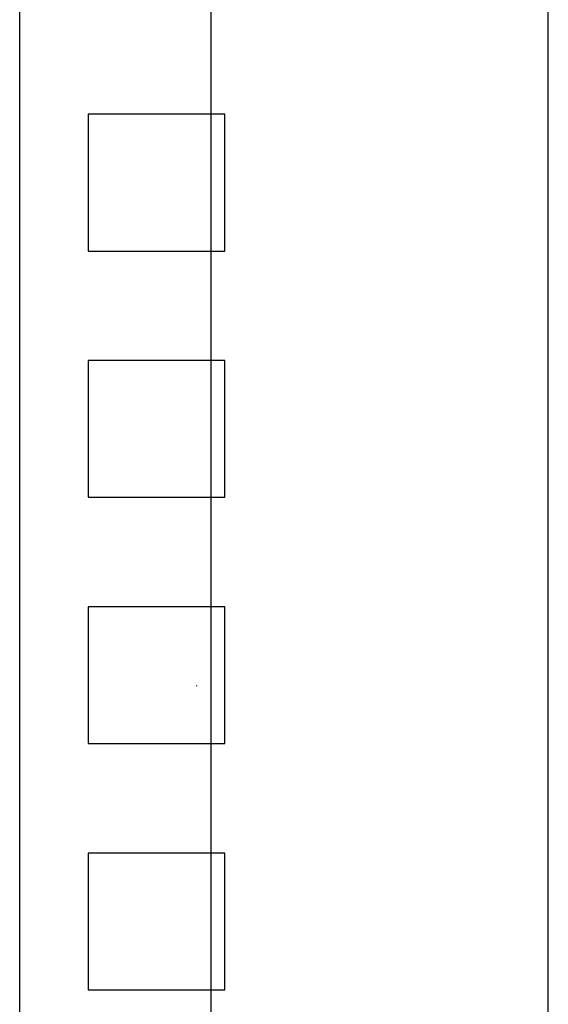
# Model space of a CAD drawing. Header units: millimetres. Extents: x -11513 to 3649, y 2330 to 12522.
# Tile 29 of 75: x -9573 to -9524, y 8247 to 8339. Entities that reach past the tile are written whole.
import ezdxf
from ezdxf.lldxf.tags import DXFTag

# ---------------------------------------------------------------- set-up
doc = ezdxf.new("R2010")
doc.units = ezdxf.units.MM
for name, color, linetype in [('Aparatura', 7, 'Continuous'), ('WG1-00-901-0001-', 7, 'Continuous'), ('WG1-00-923-0035_', 7, 'Continuous')]:
    doc.layers.add(name, color=color, linetype=linetype)
tags = doc.linetypes.add('CENTER2', pattern=[28.575, 19.05, -3.175, 3.175, -3.175]).pattern_tags.tags
tags[10:11] = [DXFTag(74, 4), DXFTag(75, 0), DXFTag(340, '0'), DXFTag(46, 0.0), DXFTag(50, 0.0), DXFTag(44, 0.0), DXFTag(45, 0.0)]
tags[8:9] = [DXFTag(74, 4), DXFTag(75, 0), DXFTag(340, '0'), DXFTag(46, 0.0), DXFTag(50, 0.0), DXFTag(44, 0.0), DXFTag(45, 0.0)]
tags[6:7] = [DXFTag(74, 4), DXFTag(75, 0), DXFTag(340, '0'), DXFTag(46, 0.0), DXFTag(50, 0.0), DXFTag(44, 0.0), DXFTag(45, 0.0)]
tags[4:5] = [DXFTag(74, 4), DXFTag(75, 0), DXFTag(340, '0'), DXFTag(46, 0.0), DXFTag(50, 0.0), DXFTag(44, 0.0), DXFTag(45, 0.0)]

# ---------------------------------------------------------------- blocks, each defined once
blk = doc.blocks.new('rozmieszczenie aparatury cz siłowa')
blk.add_line((800, 152.112), (800, 966.297))
at = {"layer": 'Aparatura', "linetype": 'Continuous'}
blk.add_line((769.22, 40.945), (769.22, 1115.945), dxfattribs=at)
at = {"layer": 'Aparatura'}
blk.add_line((767.909, 550.775), (767.909, 550.708), dxfattribs=at)
at = {"layer": 'WG1-00-901-0001-', "color": 7, "linetype": 'Continuous'}
blk.add_line((800, 0), (800, 845), dxfattribs=at)
at = {"layer": 'WG1-00-923-0035_', "color": 7, "linetype": 'CENTER2'}
blk.add_line((800, 152.112), (800, 966.297), dxfattribs=at)
at = {"layer": 'WG1-00-923-0035_', "color": 7, "linetype": 'Continuous'}
for p, q in [((751.76, 157.107), (751.76, 961.302)), ((758.003, 602.911), (758.003, 590.423)), ((770.491, 602.911), (758.003, 602.911)), ((770.491, 590.423), (770.491, 602.911)), ((758.003, 590.423), (770.491, 590.423)), ((770.491, 580.433), (758.003, 580.433)), ((758.003, 580.433), (758.003, 567.946)), ((770.491, 567.946), (770.491, 580.433)), ((758.003, 567.946), (770.491, 567.946)), ((770.491, 557.956), (758.003, 557.956)), ((758.003, 557.956), (758.003, 545.468)), ((770.491, 545.468), (770.491, 557.956)), ((758.003, 545.468), (770.491, 545.468)), ((758.003, 535.478), (758.003, 522.991)), ((770.491, 535.478), (758.003, 535.478)), ((770.491, 522.991), (770.491, 535.478)), ((758.003, 522.991), (770.491, 522.991))]:
    blk.add_line(p, q, dxfattribs=at)

msp = doc.modelspace()

# ---------------------------------------------------------------- block references
at = {"xscale": 1.02, "yscale": 1.02, "zscale": 1.02}
msp.add_blockref('rozmieszczenie aparatury cz siłowa', (-10340.187, 7714.973), dxfattribs=at)

doc.saveas('drawing.dxf')
